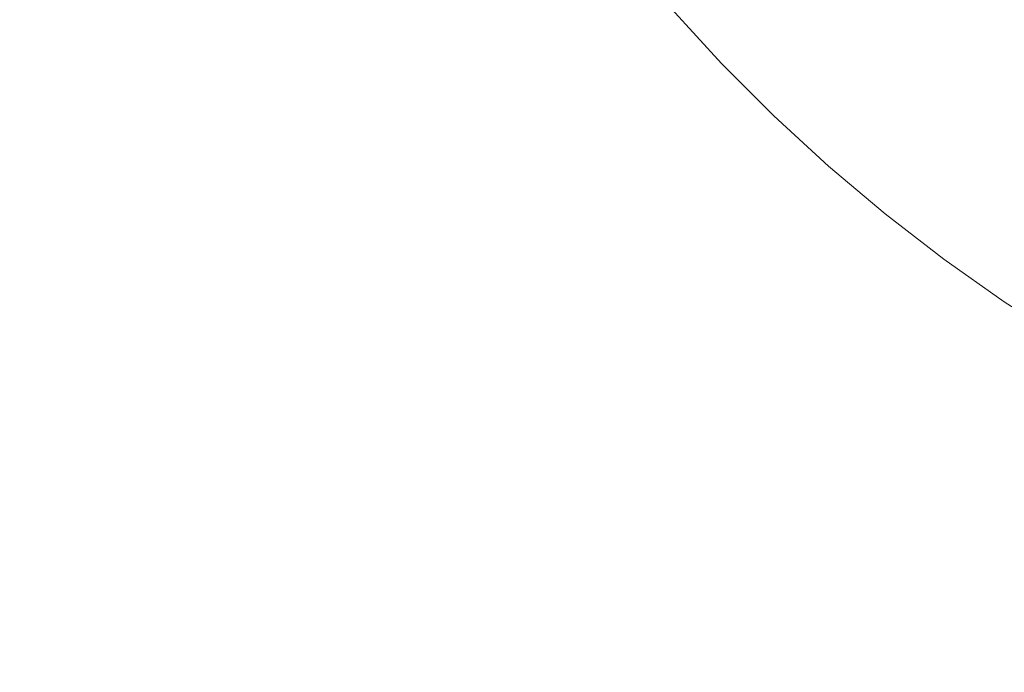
# Model space of a CAD drawing. Header units: centimetres. Extents: x -25.8 to 27.5, y 33.3 to 35.1.
# Tile 134 of 256: x -7.8053 to -7.749, y 33.736 to 33.7734. Entities that reach past the tile are written whole.
import ezdxf

# ---------------------------------------------------------------- set-up
doc = ezdxf.new("R2010")
doc.units = ezdxf.units.CM
doc.header["$LTSCALE"] = 2.54
doc.layers.add('Lucido design-1', color=7, linetype='Continuous')

# ---------------------------------------------------------------- blocks, each defined once
blk = doc.blocks.new('Gruppo-6-1')
at = {"color": 7, "linetype": 'Continuous', "lineweight": 9}
for points in [[(-25.69296, 35.040112, 330.586121), (-25.69296, 33.440112, 330.586121), (27.40704, 33.440112, 330.586121), (27.40704, 35.040112, 330.586121)], [(-25.69296, 35.040112, 306.619358), (-25.69296, 33.440112, 306.619358), (27.40704, 33.440112, 306.619358), (27.40704, 35.040112, 306.619358)]]:
    blk.add_3dface(points, dxfattribs=at)
for points, invisible_edges in [([(-7.79296, 35.040112, 330.186121), (9.50704, 35.040112, 330.186121), (9.40704, 33.740112, 330.186121), (-7.69296, 33.740112, 330.186121)], 10), ([(-7.79296, 33.840112, 330.186121), (-7.79296, 35.040112, 330.186121), (-7.69296, 33.740112, 330.186121)], 10), ([(-7.79296, 35.040112, 306.219358), (9.50704, 35.040112, 306.219358), (9.40704, 33.740112, 306.219358), (-7.69296, 33.740112, 306.219358)], 10), ([(-7.79296, 33.840112, 306.219358), (-7.79296, 35.040112, 306.219358), (-7.69296, 33.740112, 306.219358)], 10), ([(-7.79287, 33.835868, 330.186121), (-7.79296, 33.840112, 330.186121), (-7.69296, 33.740112, 330.186121)], 10), ([(-7.79287, 33.835868, 306.219358), (-7.79296, 33.840112, 306.219358), (-7.69296, 33.740112, 306.219358)], 10), ([(-7.69296, 33.740112, 330.186121), (-7.79215, 33.82741, 330.186121), (-7.7926, 33.831631, 330.186121), (-7.79287, 33.835868, 330.186121)], 9), ([(-7.69296, 33.740112, 306.219358), (-7.79215, 33.82741, 306.219358), (-7.7926, 33.831631, 306.219358), (-7.79287, 33.835868, 306.219358)], 9), ([(-7.790716, 33.819044, 330.186121), (-7.791522, 33.823212, 330.186121), (-7.79215, 33.82741, 330.186121), (-7.69296, 33.740112, 330.186121)], 12), ([(-7.790716, 33.819044, 306.219358), (-7.791522, 33.823212, 306.219358), (-7.79215, 33.82741, 306.219358), (-7.69296, 33.740112, 306.219358)], 12), ([(-7.69296, 33.740112, 330.186121), (-7.788577, 33.81083, 330.186121), (-7.789733, 33.814914, 330.186121), (-7.790716, 33.819044, 330.186121)], 9), ([(-7.69296, 33.740112, 306.219358), (-7.788577, 33.81083, 306.219358), (-7.789733, 33.814914, 306.219358), (-7.790716, 33.819044, 306.219358)], 9), ([(-7.69296, 33.740112, 330.186121), (-7.785749, 33.802826, 330.186121), (-7.787248, 33.806798, 330.186121), (-7.788577, 33.81083, 330.186121)], 9), ([(-7.787248, 33.806798, 306.219358), (-7.788577, 33.81083, 306.219358), (-7.69296, 33.740112, 306.219358)], 10), ([(-7.69296, 33.740112, 306.219358), (-7.784083, 33.798922, 306.219358), (-7.785749, 33.802826, 306.219358), (-7.787248, 33.806798, 306.219358)], 9), ([(-7.782253, 33.795092, 330.186121), (-7.784083, 33.798922, 330.186121), (-7.785749, 33.802826, 330.186121), (-7.69296, 33.740112, 330.186121)], 12), ([(-7.780261, 33.791343, 306.219358), (-7.782253, 33.795092, 306.219358), (-7.784083, 33.798922, 306.219358), (-7.69296, 33.740112, 306.219358)], 12), ([(-7.780261, 33.791343, 330.186121), (-7.782253, 33.795092, 330.186121), (-7.69296, 33.740112, 330.186121)], 10), ([(-7.69296, 33.740112, 330.186121), (-7.775811, 33.784115, 330.186121), (-7.778113, 33.787681, 330.186121), (-7.780261, 33.791343, 330.186121)], 9), ([(-7.775811, 33.784115, 306.219358), (-7.778113, 33.787681, 306.219358), (-7.780261, 33.791343, 306.219358), (-7.69296, 33.740112, 306.219358)], 12), ([(-7.77336, 33.780649, 330.186121), (-7.775811, 33.784115, 330.186121), (-7.69296, 33.740112, 330.186121)], 10), ([(-7.69296, 33.740112, 306.219358), (-7.77336, 33.780649, 306.219358), (-7.775811, 33.784115, 306.219358)], 9), ([(-7.768027, 33.774045, 330.186121), (-7.770764, 33.77729, 330.186121), (-7.77336, 33.780649, 330.186121), (-7.69296, 33.740112, 330.186121)], 12), ([(-7.69296, 33.740112, 306.219358), (-7.770764, 33.77729, 306.219358), (-7.77336, 33.780649, 306.219358)], 9), ([(-7.802578, 33.772618, 330.181905), (-7.805344, 33.777331, 330.181905), (-7.801816, 33.779301, 330.183026), (-7.799137, 33.774736, 330.183026)], 15), ([(-7.802578, 33.772618, 306.215142), (-7.805344, 33.777331, 306.215142), (-7.801816, 33.779301, 306.216262), (-7.799137, 33.774736, 306.216262)], 15), ([(-7.783259, 33.773327, 330.185361), (-7.786012, 33.77722, 330.185361), (-7.782543, 33.779564, 330.185791), (-7.779893, 33.775817, 330.185791)], 15), ([(-7.783259, 33.773327, 306.218597), (-7.786012, 33.77722, 306.218597), (-7.782543, 33.779564, 306.219028), (-7.779893, 33.775817, 306.219028)], 15), ([(-7.79288, 33.772578, 330.183976), (-7.795656, 33.776879, 330.183976), (-7.792141, 33.779044, 330.184755), (-7.78946, 33.774889, 330.184755)], 15), ([(-7.79288, 33.772578, 306.217213), (-7.795656, 33.776879, 306.217213), (-7.792141, 33.779044, 306.217992), (-7.78946, 33.774889, 306.217992)], 15), ([(-7.777086, 33.772185, 330.185791), (-7.779893, 33.775817, 330.185791), (-7.776513, 33.778316, 330.186045), (-7.773815, 33.774826, 330.186045)], 15), ([(-7.777086, 33.772185, 306.219028), (-7.779893, 33.775817, 306.219028), (-7.776513, 33.778316, 306.219281), (-7.773815, 33.774826, 306.219281)], 15), ([(-7.805972, 33.770528, 330.180618), (-7.808823, 33.775387, 330.180618), (-7.805344, 33.777331, 330.181905), (-7.802578, 33.772618, 330.181905)], 15), ([(-7.805972, 33.770528, 306.213855), (-7.808823, 33.775387, 306.213855), (-7.805344, 33.777331, 306.215142), (-7.802578, 33.772618, 306.215142)], 15), ([(-7.786605, 33.770853, 330.184755), (-7.78946, 33.774889, 330.184755), (-7.786012, 33.77722, 330.185361), (-7.783259, 33.773327, 330.185361)], 15), ([(-7.786605, 33.770853, 306.217992), (-7.78946, 33.774889, 306.217992), (-7.786012, 33.77722, 306.218597), (-7.783259, 33.773327, 306.218597)], 15), ([(-7.770972, 33.771453, 330.186045), (-7.773815, 33.774826, 330.186045), (-7.770764, 33.77729, 330.186121), (-7.768027, 33.774045, 330.186121)], 11), ([(-7.770972, 33.771453, 306.219281), (-7.773815, 33.774826, 306.219281), (-7.770764, 33.77729, 306.219358), (-7.768027, 33.774045, 306.219358)], 11), ([(-7.765156, 33.770918, 306.219358), (-7.768027, 33.774045, 306.219358), (-7.770764, 33.77729, 306.219358), (-7.69296, 33.740112, 306.219358)], 12), ([(-7.796267, 33.770289, 330.183026), (-7.799137, 33.774736, 330.183026), (-7.795656, 33.776879, 330.183976), (-7.79288, 33.772578, 330.183976)], 15), ([(-7.796267, 33.770289, 306.216262), (-7.799137, 33.774736, 306.216262), (-7.795656, 33.776879, 306.217213), (-7.79288, 33.772578, 306.217213)], 15), ([(-7.780344, 33.769555, 330.185361), (-7.783259, 33.773327, 330.185361), (-7.779893, 33.775817, 330.185791), (-7.777086, 33.772185, 330.185791)], 15), ([(-7.780344, 33.769555, 306.218597), (-7.783259, 33.773327, 306.218597), (-7.779893, 33.775817, 306.219028), (-7.777086, 33.772185, 306.219028)], 15), ([(-7.799614, 33.768026, 330.181905), (-7.802578, 33.772618, 330.181905), (-7.799137, 33.774736, 330.183026), (-7.796267, 33.770289, 330.183026)], 15), ([(-7.799614, 33.768026, 306.215142), (-7.802578, 33.772618, 306.215142), (-7.799137, 33.774736, 306.216262), (-7.796267, 33.770289, 306.216262)], 15), ([(-7.789924, 33.768398, 330.183976), (-7.79288, 33.772578, 330.183976), (-7.78946, 33.774889, 330.184755), (-7.786605, 33.770853, 330.184755)], 15), ([(-7.789924, 33.768398, 306.217213), (-7.79288, 33.772578, 306.217213), (-7.78946, 33.774889, 306.217992), (-7.786605, 33.770853, 306.217992)], 15), ([(-7.774127, 33.768676, 330.185791), (-7.777086, 33.772185, 330.185791), (-7.773815, 33.774826, 330.186045), (-7.770972, 33.771453, 330.186045)], 15), ([(-7.774127, 33.768676, 306.219028), (-7.777086, 33.772185, 306.219028), (-7.773815, 33.774826, 306.219281), (-7.770972, 33.771453, 306.219281)], 15), ([(-7.767987, 33.768204, 330.186045), (-7.770972, 33.771453, 330.186045), (-7.768027, 33.774045, 330.186121), (-7.765156, 33.770918, 330.186121)], 11), ([(-7.767987, 33.768204, 306.219281), (-7.770972, 33.771453, 306.219281), (-7.768027, 33.774045, 306.219358), (-7.765156, 33.770918, 306.219358)], 11), ([(-7.69296, 33.740112, 330.186121), (-7.765156, 33.770918, 330.186121), (-7.768027, 33.774045, 330.186121)], 9), ([(-7.783581, 33.766941, 330.184755), (-7.786605, 33.770853, 330.184755), (-7.783259, 33.773327, 330.185361), (-7.780344, 33.769555, 330.185361)], 15), ([(-7.783581, 33.766941, 306.217992), (-7.786605, 33.770853, 306.217992), (-7.783259, 33.773327, 306.218597), (-7.780344, 33.769555, 306.218597)], 15), ([(-7.802917, 33.765794, 330.180618), (-7.805972, 33.770528, 330.180618), (-7.802578, 33.772618, 330.181905), (-7.799614, 33.768026, 330.181905)], 15), ([(-7.802917, 33.765794, 306.213855), (-7.805972, 33.770528, 306.213855), (-7.802578, 33.772618, 306.215142), (-7.799614, 33.768026, 306.215142)], 15), ([(-7.793211, 33.765967, 330.183026), (-7.796267, 33.770289, 330.183026), (-7.79288, 33.772578, 330.183976), (-7.789924, 33.768398, 330.183976)], 15), ([(-7.793211, 33.765967, 306.216262), (-7.796267, 33.770289, 306.216262), (-7.79288, 33.772578, 306.217213), (-7.789924, 33.768398, 306.217213)], 15), ([(-7.77727, 33.76591, 330.185361), (-7.780344, 33.769555, 330.185361), (-7.777086, 33.772185, 330.185791), (-7.774127, 33.768676, 330.185791)], 15), ([(-7.77727, 33.76591, 306.218597), (-7.780344, 33.769555, 306.218597), (-7.777086, 33.772185, 306.219028), (-7.774127, 33.768676, 306.219028)], 15), ([(-7.771022, 33.765296, 330.185791), (-7.774127, 33.768676, 330.185791), (-7.770972, 33.771453, 330.186045), (-7.767987, 33.768204, 330.186045)], 15), ([(-7.771022, 33.765296, 306.219028), (-7.774127, 33.768676, 306.219028), (-7.770972, 33.771453, 306.219281), (-7.767987, 33.768204, 306.219281)], 15), ([(-7.786793, 33.764347, 330.183976), (-7.789924, 33.768398, 330.183976), (-7.786605, 33.770853, 330.184755), (-7.783581, 33.766941, 330.184755)], 15), ([(-7.786793, 33.764347, 306.217213), (-7.789924, 33.768398, 306.217213), (-7.786605, 33.770853, 306.217992), (-7.783581, 33.766941, 306.217992)], 15), ([(-7.764868, 33.765085, 330.186045), (-7.767987, 33.768204, 330.186045), (-7.765156, 33.770918, 330.186121), (-7.762154, 33.767916, 330.186121)], 11), ([(-7.764868, 33.765085, 306.219281), (-7.767987, 33.768204, 306.219281), (-7.765156, 33.770918, 306.219358), (-7.762154, 33.767916, 306.219358)], 11), ([(-7.759027, 33.765045, 330.186121), (-7.762154, 33.767916, 330.186121), (-7.765156, 33.770918, 330.186121), (-7.69296, 33.740112, 330.186121)], 12), ([(-7.69296, 33.740112, 306.219358), (-7.762154, 33.767916, 306.219358), (-7.765156, 33.770918, 306.219358)], 9), ([(-7.806169, 33.763596, 330.179167), (-7.809314, 33.76847, 330.179167), (-7.805972, 33.770528, 330.180618), (-7.802917, 33.765794, 330.180618)], 15), ([(-7.806169, 33.763596, 306.212403), (-7.809314, 33.76847, 306.212403), (-7.805972, 33.770528, 306.213855), (-7.802917, 33.765794, 306.213855)], 15), ([(-7.796459, 33.763565, 330.181905), (-7.799614, 33.768026, 330.181905), (-7.796267, 33.770289, 330.183026), (-7.793211, 33.765967, 330.183026)], 15), ([(-7.796459, 33.763565, 306.215142), (-7.799614, 33.768026, 306.215142), (-7.796267, 33.770289, 306.216262), (-7.793211, 33.765967, 306.216262)], 15), ([(-7.780394, 33.76316, 330.184755), (-7.783581, 33.766941, 330.184755), (-7.780344, 33.769555, 330.185361), (-7.77727, 33.76591, 330.185361)], 15), ([(-7.780394, 33.76316, 306.217992), (-7.783581, 33.766941, 306.217992), (-7.780344, 33.769555, 306.218597), (-7.77727, 33.76591, 306.218597)], 15), ([(-7.774045, 33.762398, 330.185361), (-7.77727, 33.76591, 330.185361), (-7.774127, 33.768676, 330.185791), (-7.771022, 33.765296, 330.185791)], 15), ([(-7.774045, 33.762398, 306.218597), (-7.77727, 33.76591, 306.218597), (-7.774127, 33.768676, 306.219028), (-7.771022, 33.765296, 306.219028)], 15), ([(-7.799664, 33.761194, 330.180618), (-7.802917, 33.765794, 330.180618), (-7.799614, 33.768026, 330.181905), (-7.796459, 33.763565, 330.181905)], 15), ([(-7.799664, 33.761194, 306.213855), (-7.802917, 33.765794, 306.213855), (-7.799614, 33.768026, 306.215142), (-7.796459, 33.763565, 306.215142)], 15), ([(-7.789973, 33.761779, 330.183026), (-7.793211, 33.765967, 330.183026), (-7.789924, 33.768398, 330.183976), (-7.786793, 33.764347, 330.183976)], 15), ([(-7.789973, 33.761779, 306.216262), (-7.793211, 33.765967, 306.216262), (-7.789924, 33.768398, 306.217213), (-7.786793, 33.764347, 306.217213)], 15), ([(-7.767776, 33.76205, 330.185791), (-7.771022, 33.765296, 330.185791), (-7.767987, 33.768204, 330.186045), (-7.764868, 33.765085, 330.186045)], 15), ([(-7.767776, 33.76205, 306.219028), (-7.771022, 33.765296, 306.219028), (-7.767987, 33.768204, 306.219281), (-7.764868, 33.765085, 306.219281)], 15), ([(-7.761619, 33.7621, 330.186045), (-7.764868, 33.765085, 330.186045), (-7.762154, 33.767916, 330.186121), (-7.759027, 33.765045, 330.186121)], 11), ([(-7.761619, 33.7621, 306.219281), (-7.764868, 33.765085, 306.219281), (-7.762154, 33.767916, 306.219358), (-7.759027, 33.765045, 306.219358)], 11), ([(-7.69296, 33.740112, 306.219358), (-7.759027, 33.765045, 306.219358), (-7.762154, 33.767916, 306.219358)], 9), ([(-7.783493, 33.760433, 330.183976), (-7.786793, 33.764347, 330.183976), (-7.783581, 33.766941, 330.184755), (-7.780394, 33.76316, 330.184755)], 15), ([(-7.783493, 33.760433, 306.217213), (-7.786793, 33.764347, 306.217213), (-7.783581, 33.766941, 306.217992), (-7.780394, 33.76316, 306.217992)], 15), ([(-7.80282, 33.75886, 330.179167), (-7.806169, 33.763596, 330.179167), (-7.802917, 33.765794, 330.180618), (-7.799664, 33.761194, 330.180618)], 15), ([(-7.80282, 33.75886, 306.212403), (-7.806169, 33.763596, 306.212403), (-7.802917, 33.765794, 306.213855), (-7.799664, 33.761194, 306.213855)], 15), ([(-7.793117, 33.759241, 330.181905), (-7.796459, 33.763565, 330.181905), (-7.793211, 33.765967, 330.183026), (-7.789973, 33.761779, 330.183026)], 15), ([(-7.793117, 33.759241, 306.215142), (-7.796459, 33.763565, 306.215142), (-7.793211, 33.765967, 306.216262), (-7.789973, 33.761779, 306.216262)], 15), ([(-7.777049, 33.759519, 330.184755), (-7.780394, 33.76316, 330.184755), (-7.77727, 33.76591, 330.185361), (-7.774045, 33.762398, 330.185361)], 15), ([(-7.777049, 33.759519, 306.217992), (-7.780394, 33.76316, 306.217992), (-7.77727, 33.76591, 306.218597), (-7.774045, 33.762398, 306.218597)], 15), ([(-7.770674, 33.759027, 330.185361), (-7.774045, 33.762398, 330.185361), (-7.771022, 33.765296, 330.185791), (-7.767776, 33.76205, 330.185791)], 15), ([(-7.770674, 33.759027, 306.218597), (-7.774045, 33.762398, 306.218597), (-7.771022, 33.765296, 306.219028), (-7.767776, 33.76205, 306.219028)], 15), ([(-7.764396, 33.758945, 330.185791), (-7.767776, 33.76205, 330.185791), (-7.764868, 33.765085, 330.186045), (-7.761619, 33.7621, 330.186045)], 15), ([(-7.764396, 33.758945, 306.219028), (-7.767776, 33.76205, 306.219028), (-7.764868, 33.765085, 306.219281), (-7.761619, 33.7621, 306.219281)], 15), ([(-7.758246, 33.759257, 330.186045), (-7.761619, 33.7621, 330.186045), (-7.759027, 33.765045, 330.186121), (-7.755782, 33.762308, 330.186121)], 11), ([(-7.758246, 33.759257, 306.219281), (-7.761619, 33.7621, 306.219281), (-7.759027, 33.765045, 306.219358), (-7.755782, 33.762308, 306.219358)], 11), ([(-7.69296, 33.740112, 330.186121), (-7.755782, 33.762308, 330.186121), (-7.759027, 33.765045, 330.186121)], 9), ([(-7.752423, 33.759712, 306.219358), (-7.755782, 33.762308, 306.219358), (-7.759027, 33.765045, 306.219358), (-7.69296, 33.740112, 306.219358)], 12), ([(-7.786561, 33.757732, 330.183026), (-7.789973, 33.761779, 330.183026), (-7.786793, 33.764347, 330.183976), (-7.783493, 33.760433, 330.183976)], 15), ([(-7.786561, 33.757732, 306.216262), (-7.789973, 33.761779, 306.216262), (-7.786793, 33.764347, 306.217213), (-7.783493, 33.760433, 306.217213)], 15), ([(-7.805921, 33.756567, 330.177554), (-7.809365, 33.761436, 330.177554), (-7.806169, 33.763596, 330.179167), (-7.80282, 33.75886, 330.179167)], 15), ([(-7.805921, 33.756567, 306.210791), (-7.809365, 33.761436, 306.210791), (-7.806169, 33.763596, 306.212403), (-7.80282, 33.75886, 306.212403)], 15), ([(-7.796218, 33.756737, 330.180618), (-7.799664, 33.761194, 330.180618), (-7.796459, 33.763565, 330.181905), (-7.793117, 33.759241, 330.181905)], 15), ([(-7.796218, 33.756737, 306.213855), (-7.799664, 33.761194, 306.213855), (-7.796459, 33.763565, 306.215142), (-7.793117, 33.759241, 306.215142)], 15), ([(-7.78003, 33.756663, 330.183976), (-7.783493, 33.760433, 330.183976), (-7.780394, 33.76316, 330.184755), (-7.777049, 33.759519, 330.184755)], 15), ([(-7.78003, 33.756663, 306.217213), (-7.783493, 33.760433, 306.217213), (-7.780394, 33.76316, 306.217992), (-7.777049, 33.759519, 306.217992)], 15), ([(-7.773553, 33.756023, 330.184755), (-7.777049, 33.759519, 330.184755), (-7.774045, 33.762398, 330.185361), (-7.770674, 33.759027, 330.185361)], 15), ([(-7.773553, 33.756023, 306.217992), (-7.777049, 33.759519, 306.217992), (-7.774045, 33.762398, 306.218597), (-7.770674, 33.759027, 306.218597)], 15), ([(-7.754756, 33.756559, 330.186045), (-7.758246, 33.759257, 330.186045), (-7.755782, 33.762308, 330.186121), (-7.752423, 33.759712, 330.186121)], 11), ([(-7.754756, 33.756559, 306.219281), (-7.758246, 33.759257, 306.219281), (-7.755782, 33.762308, 306.219358), (-7.752423, 33.759712, 306.219358)], 11), ([(-7.748957, 33.757261, 330.186121), (-7.752423, 33.759712, 330.186121), (-7.755782, 33.762308, 330.186121), (-7.69296, 33.740112, 330.186121)], 12), ([(-7.789594, 33.755063, 330.181905), (-7.793117, 33.759241, 330.181905), (-7.789973, 33.761779, 330.183026), (-7.786561, 33.757732, 330.183026)], 15), ([(-7.789594, 33.755063, 306.215142), (-7.793117, 33.759241, 306.215142), (-7.789973, 33.761779, 306.216262), (-7.786561, 33.757732, 306.216262)], 15), ([(-7.767162, 33.755802, 330.185361), (-7.770674, 33.759027, 330.185361), (-7.767776, 33.76205, 330.185791), (-7.764396, 33.758945, 330.185791)], 15), ([(-7.767162, 33.755802, 306.218597), (-7.770674, 33.759027, 306.218597), (-7.767776, 33.76205, 306.219028), (-7.764396, 33.758945, 306.219028)], 15), ([(-7.760887, 33.755986, 330.185791), (-7.764396, 33.758945, 330.185791), (-7.761619, 33.7621, 330.186045), (-7.758246, 33.759257, 330.186045)], 15), ([(-7.760887, 33.755986, 306.219028), (-7.764396, 33.758945, 306.219028), (-7.761619, 33.7621, 306.219281), (-7.758246, 33.759257, 306.219281)], 15), ([(-7.799272, 33.754271, 330.179167), (-7.80282, 33.75886, 330.179167), (-7.799664, 33.761194, 330.180618), (-7.796218, 33.756737, 330.180618)], 15), ([(-7.799272, 33.754271, 306.212403), (-7.80282, 33.75886, 306.212403), (-7.799664, 33.761194, 306.213855), (-7.796218, 33.756737, 306.213855)], 15), ([(-7.782981, 33.753834, 330.183026), (-7.786561, 33.757732, 330.183026), (-7.783493, 33.760433, 330.183976), (-7.78003, 33.756663, 330.183976)], 15), ([(-7.782981, 33.753834, 306.216262), (-7.786561, 33.757732, 306.216262), (-7.783493, 33.760433, 306.217213), (-7.78003, 33.756663, 306.217213)], 15), ([(-7.776409, 33.753042, 330.183976), (-7.78003, 33.756663, 330.183976), (-7.777049, 33.759519, 330.184755), (-7.773553, 33.756023, 330.184755)], 15), ([(-7.776409, 33.753042, 306.217213), (-7.78003, 33.756663, 306.217213), (-7.777049, 33.759519, 306.217992), (-7.773553, 33.756023, 306.217992)], 15), ([(-7.751154, 33.754011, 330.186045), (-7.754756, 33.756559, 330.186045), (-7.752423, 33.759712, 330.186121), (-7.748957, 33.757261, 330.186121)], 11), ([(-7.751154, 33.754011, 306.219281), (-7.754756, 33.756559, 306.219281), (-7.752423, 33.759712, 306.219358), (-7.748957, 33.757261, 306.219358)], 11), ([(-7.69296, 33.740112, 306.219358), (-7.745391, 33.754959, 306.219358), (-7.748957, 33.757261, 306.219358), (-7.752423, 33.759712, 306.219358)], 9), ([(-7.802273, 33.751848, 330.177554), (-7.805921, 33.756567, 330.177554), (-7.80282, 33.75886, 330.179167), (-7.799272, 33.754271, 330.179167)], 15), ([(-7.802273, 33.751848, 306.210791), (-7.805921, 33.756567, 306.210791), (-7.80282, 33.75886, 306.212403), (-7.799272, 33.754271, 306.212403)], 15), ([(-7.792587, 33.752429, 330.180618), (-7.796218, 33.756737, 330.180618), (-7.793117, 33.759241, 330.181905), (-7.789594, 33.755063, 330.181905)], 15), ([(-7.792587, 33.752429, 306.213855), (-7.796218, 33.756737, 306.213855), (-7.793117, 33.759241, 306.215142), (-7.789594, 33.755063, 306.215142)], 15), ([(-7.769912, 33.752678, 330.184755), (-7.773553, 33.756023, 330.184755), (-7.770674, 33.759027, 330.185361), (-7.767162, 33.755802, 330.185361)], 15), ([(-7.769912, 33.752678, 306.217992), (-7.773553, 33.756023, 306.217992), (-7.770674, 33.759027, 306.218597), (-7.767162, 33.755802, 306.218597)], 15), ([(-7.763517, 33.752728, 330.185361), (-7.767162, 33.755802, 330.185361), (-7.764396, 33.758945, 330.185791), (-7.760887, 33.755986, 330.185791)], 15), ([(-7.763517, 33.752728, 306.218597), (-7.767162, 33.755802, 306.218597), (-7.764396, 33.758945, 306.219028), (-7.760887, 33.755986, 306.219028)], 15), ([(-7.757255, 33.753179, 330.185791), (-7.760887, 33.755986, 330.185791), (-7.758246, 33.759257, 330.186045), (-7.754756, 33.756559, 330.186045)], 15), ([(-7.757255, 33.753179, 306.219028), (-7.760887, 33.755986, 306.219028), (-7.758246, 33.759257, 306.219281), (-7.754756, 33.756559, 306.219281)], 15), ([(-7.785898, 33.751038, 330.181905), (-7.789594, 33.755063, 330.181905), (-7.786561, 33.757732, 330.183026), (-7.782981, 33.753834, 330.183026)], 15), ([(-7.785898, 33.751038, 306.215142), (-7.789594, 33.755063, 306.215142), (-7.786561, 33.757732, 306.216262), (-7.782981, 33.753834, 306.216262)], 15), ([(-7.747447, 33.751619, 330.186045), (-7.751154, 33.754011, 330.186045), (-7.748957, 33.757261, 330.186121), (-7.745391, 33.754959, 330.186121)], 11), ([(-7.747447, 33.751619, 306.219281), (-7.751154, 33.754011, 306.219281), (-7.748957, 33.757261, 306.219358), (-7.745391, 33.754959, 306.219358)], 11), ([(-7.795533, 33.749836, 330.179167), (-7.799272, 33.754271, 330.179167), (-7.796218, 33.756737, 330.180618), (-7.792587, 33.752429, 330.180618)], 15), ([(-7.795533, 33.749836, 306.212403), (-7.799272, 33.754271, 306.212403), (-7.796218, 33.756737, 306.213855), (-7.792587, 33.752429, 306.213855)], 15), ([(-7.779238, 33.750091, 330.183026), (-7.782981, 33.753834, 330.183026), (-7.78003, 33.756663, 330.183976), (-7.776409, 33.753042, 330.183976)], 15), ([(-7.779238, 33.750091, 306.216262), (-7.782981, 33.753834, 306.216262), (-7.78003, 33.756663, 306.217213), (-7.776409, 33.753042, 306.217213)], 15), ([(-7.805217, 33.749471, 330.175782), (-7.808962, 33.754317, 330.175782), (-7.805921, 33.756567, 330.177554), (-7.802273, 33.751848, 330.177554)], 15), ([(-7.805217, 33.749471, 306.209019), (-7.808962, 33.754317, 306.209019), (-7.805921, 33.756567, 306.210791), (-7.802273, 33.751848, 306.210791)], 15), ([(-7.753508, 33.750529, 330.185791), (-7.757255, 33.753179, 330.185791), (-7.754756, 33.756559, 330.186045), (-7.751154, 33.754011, 330.186045)], 15), ([(-7.753508, 33.750529, 306.219028), (-7.757255, 33.753179, 306.219028), (-7.754756, 33.756559, 306.219281), (-7.751154, 33.754011, 306.219281)], 15), ([(-7.772639, 33.749579, 330.183976), (-7.776409, 33.753042, 330.183976), (-7.773553, 33.756023, 330.184755), (-7.769912, 33.752678, 330.184755)], 15), ([(-7.772639, 33.749579, 306.217213), (-7.776409, 33.753042, 306.217213), (-7.773553, 33.756023, 306.217992), (-7.769912, 33.752678, 306.217992)], 15), ([(-7.766131, 33.749491, 330.184755), (-7.769912, 33.752678, 330.184755), (-7.767162, 33.755802, 330.185361), (-7.763517, 33.752728, 330.185361)], 15), ([(-7.766131, 33.749491, 306.217992), (-7.769912, 33.752678, 306.217992), (-7.767162, 33.755802, 306.218597), (-7.763517, 33.752728, 306.218597)], 15), ([(-7.759745, 33.749813, 330.185361), (-7.763517, 33.752728, 330.185361), (-7.760887, 33.755986, 330.185791), (-7.757255, 33.753179, 330.185791)], 15), ([(-7.759745, 33.749813, 306.218597), (-7.763517, 33.752728, 306.218597), (-7.760887, 33.755986, 306.219028), (-7.757255, 33.753179, 306.219028)], 15), ([(-7.788776, 33.74828, 330.180618), (-7.792587, 33.752429, 330.180618), (-7.789594, 33.755063, 330.181905), (-7.785898, 33.751038, 330.181905)], 15), ([(-7.788776, 33.74828, 306.213855), (-7.792587, 33.752429, 306.213855), (-7.789594, 33.755063, 306.215142), (-7.785898, 33.751038, 306.215142)], 15), ([(-7.808097, 33.747145, 330.173857), (-7.811939, 33.752115, 330.173857), (-7.808962, 33.754317, 330.175782), (-7.805217, 33.749471, 330.175782)], 15), ([(-7.808097, 33.747145, 306.207094), (-7.811939, 33.752115, 306.207094), (-7.808962, 33.754317, 306.209019), (-7.805217, 33.749471, 306.209019)], 15), ([(-7.798429, 33.747288, 330.177554), (-7.802273, 33.751848, 330.177554), (-7.799272, 33.754271, 330.179167), (-7.795533, 33.749836, 330.179167)], 15), ([(-7.798429, 33.747288, 306.210791), (-7.802273, 33.751848, 306.210791), (-7.799272, 33.754271, 306.212403), (-7.795533, 33.749836, 306.212403)], 15), ([(-7.782034, 33.747174, 330.181905), (-7.785898, 33.751038, 330.181905), (-7.782981, 33.753834, 330.183026), (-7.779238, 33.750091, 330.183026)], 15), ([(-7.782034, 33.747174, 306.215142), (-7.785898, 33.751038, 306.215142), (-7.782981, 33.753834, 306.216262), (-7.779238, 33.750091, 306.216262)], 15), ([(-7.749651, 33.74804, 330.185791), (-7.753508, 33.750529, 330.185791), (-7.751154, 33.754011, 330.186045), (-7.747447, 33.751619, 330.186045)], 15), ([(-7.749651, 33.74804, 306.219028), (-7.753508, 33.750529, 306.219028), (-7.751154, 33.754011, 306.219281), (-7.747447, 33.751619, 306.219281)], 15), ([(-7.77534, 33.746511, 330.183026), (-7.779238, 33.750091, 330.183026), (-7.776409, 33.753042, 330.183976), (-7.772639, 33.749579, 330.183976)], 15), ([(-7.77534, 33.746511, 306.216262), (-7.779238, 33.750091, 306.216262), (-7.776409, 33.753042, 306.217213), (-7.772639, 33.749579, 306.217213)], 15), ([(-7.768725, 33.746279, 330.183976), (-7.772639, 33.749579, 330.183976), (-7.769912, 33.752678, 330.184755), (-7.766131, 33.749491, 330.184755)], 15), ([(-7.768725, 33.746279, 306.217213), (-7.772639, 33.749579, 306.217213), (-7.769912, 33.752678, 306.217992), (-7.766131, 33.749491, 306.217992)], 15), ([(-7.762219, 33.746467, 330.184755), (-7.766131, 33.749491, 330.184755), (-7.763517, 33.752728, 330.185361), (-7.759745, 33.749813, 330.185361)], 15), ([(-7.762219, 33.746467, 306.217992), (-7.766131, 33.749491, 306.217992), (-7.763517, 33.752728, 306.218597), (-7.759745, 33.749813, 306.218597)], 15), ([(-7.755852, 33.74706, 330.185361), (-7.759745, 33.749813, 330.185361), (-7.757255, 33.753179, 330.185791), (-7.753508, 33.750529, 330.185791)], 15), ([(-7.755852, 33.74706, 306.218597), (-7.759745, 33.749813, 306.218597), (-7.757255, 33.753179, 306.219028), (-7.753508, 33.750529, 306.219028)], 15), ([(-7.791609, 33.745564, 330.179167), (-7.795533, 33.749836, 330.179167), (-7.792587, 33.752429, 330.180618), (-7.788776, 33.74828, 330.180618)], 15), ([(-7.791609, 33.745564, 306.212403), (-7.795533, 33.749836, 306.212403), (-7.792587, 33.752429, 306.213855), (-7.788776, 33.74828, 306.213855)], 15), ([(-7.801269, 33.744788, 330.175782), (-7.805217, 33.749471, 330.175782), (-7.802273, 33.751848, 330.177554), (-7.798429, 33.747288, 330.177554)], 15), ([(-7.801269, 33.744788, 306.209019), (-7.805217, 33.749471, 306.209019), (-7.802273, 33.751848, 306.210791), (-7.798429, 33.747288, 306.210791)], 15), ([(-7.745692, 33.745717, 330.185791), (-7.749651, 33.74804, 330.185791), (-7.747447, 33.751619, 330.186045), (-7.743642, 33.749386, 330.186045)], 15), ([(-7.745692, 33.745717, 306.219028), (-7.749651, 33.74804, 306.219028), (-7.747447, 33.751619, 306.219281), (-7.743642, 33.749386, 306.219281)], 15), ([(-7.784792, 33.744296, 330.180618), (-7.788776, 33.74828, 330.180618), (-7.785898, 33.751038, 330.181905), (-7.782034, 33.747174, 330.181905)], 15), ([(-7.784792, 33.744296, 306.213855), (-7.788776, 33.74828, 306.213855), (-7.785898, 33.751038, 306.215142), (-7.782034, 33.747174, 306.215142)], 15), ([(-7.751847, 33.744474, 330.185361), (-7.755852, 33.74706, 330.185361), (-7.753508, 33.750529, 330.185791), (-7.749651, 33.74804, 330.185791)], 15), ([(-7.751847, 33.744474, 306.218597), (-7.755852, 33.74706, 306.218597), (-7.753508, 33.750529, 306.219028), (-7.749651, 33.74804, 306.219028)], 15), ([(-7.794394, 33.742895, 330.177554), (-7.798429, 33.747288, 330.177554), (-7.795533, 33.749836, 330.179167), (-7.791609, 33.745564, 330.179167)], 15), ([(-7.794394, 33.742895, 306.210791), (-7.798429, 33.747288, 306.210791), (-7.795533, 33.749836, 306.212403), (-7.791609, 33.745564, 306.212403)], 15), ([(-7.778009, 33.743478, 330.181905), (-7.782034, 33.747174, 330.181905), (-7.779238, 33.750091, 330.183026), (-7.77534, 33.746511, 330.183026)], 15), ([(-7.778009, 33.743478, 306.215142), (-7.782034, 33.747174, 306.215142), (-7.779238, 33.750091, 306.216262), (-7.77534, 33.746511, 306.216262)], 15), ([(-7.804048, 33.742342, 330.173857), (-7.808097, 33.747145, 330.173857), (-7.805217, 33.749471, 330.175782), (-7.801269, 33.744788, 330.175782)], 15), ([(-7.804048, 33.742342, 306.207094), (-7.808097, 33.747145, 306.207094), (-7.805217, 33.749471, 306.209019), (-7.801269, 33.744788, 306.209019)], 15), ([(-7.771293, 33.743099, 330.183026), (-7.77534, 33.746511, 330.183026), (-7.772639, 33.749579, 330.183976), (-7.768725, 33.746279, 330.183976)], 15), ([(-7.771293, 33.743099, 306.216262), (-7.77534, 33.746511, 306.216262), (-7.772639, 33.749579, 306.217213), (-7.768725, 33.746279, 306.217213)], 15), ([(-7.764674, 33.743148, 330.183976), (-7.768725, 33.746279, 330.183976), (-7.766131, 33.749491, 330.184755), (-7.762219, 33.746467, 330.184755)], 15), ([(-7.764674, 33.743148, 306.217213), (-7.768725, 33.746279, 306.217213), (-7.766131, 33.749491, 306.217992), (-7.762219, 33.746467, 306.217992)], 15), ([(-7.758183, 33.743612, 330.184755), (-7.762219, 33.746467, 330.184755), (-7.759745, 33.749813, 330.185361), (-7.755852, 33.74706, 330.185361)], 15), ([(-7.758183, 33.743612, 306.217992), (-7.762219, 33.746467, 306.217992), (-7.759745, 33.749813, 306.218597), (-7.755852, 33.74706, 306.218597)], 15), ([(-7.787508, 33.741463, 330.179167), (-7.791609, 33.745564, 330.179167), (-7.788776, 33.74828, 330.180618), (-7.784792, 33.744296, 330.180618)], 15), ([(-7.787508, 33.741463, 306.212403), (-7.791609, 33.745564, 306.212403), (-7.788776, 33.74828, 306.213855), (-7.784792, 33.744296, 306.213855)], 15), ([(-7.747734, 33.742061, 330.185361), (-7.751847, 33.744474, 330.185361), (-7.749651, 33.74804, 330.185791), (-7.745692, 33.745717, 330.185791)], 15), ([(-7.747734, 33.742061, 306.218597), (-7.751847, 33.744474, 306.218597), (-7.749651, 33.74804, 306.219028), (-7.745692, 33.745717, 306.219028)], 15), ([(-7.806762, 33.739954, 330.17178), (-7.81091, 33.744874, 330.17178), (-7.808097, 33.747145, 330.173857), (-7.804048, 33.742342, 330.173857)], 15), ([(-7.806762, 33.739954, 306.205017), (-7.81091, 33.744874, 306.205017), (-7.808097, 33.747145, 306.207094), (-7.804048, 33.742342, 306.207094)], 15), ([(-7.797125, 33.740278, 330.175782), (-7.801269, 33.744788, 330.175782), (-7.798429, 33.747288, 330.177554), (-7.794394, 33.742895, 330.177554)], 15), ([(-7.797125, 33.740278, 306.209019), (-7.801269, 33.744788, 306.209019), (-7.798429, 33.747288, 306.210791), (-7.794394, 33.742895, 306.210791)], 15), ([(-7.780643, 33.740485, 330.180618), (-7.784792, 33.744296, 330.180618), (-7.782034, 33.747174, 330.181905), (-7.778009, 33.743478, 330.181905)], 15), ([(-7.780643, 33.740485, 306.213855), (-7.784792, 33.744296, 306.213855), (-7.782034, 33.747174, 306.215142), (-7.778009, 33.743478, 306.215142)], 15), ([(-7.754028, 33.740931, 330.184755), (-7.758183, 33.743612, 330.184755), (-7.755852, 33.74706, 330.185361), (-7.751847, 33.744474, 330.185361)], 15), ([(-7.754028, 33.740931, 306.217992), (-7.758183, 33.743612, 306.217992), (-7.755852, 33.74706, 306.218597), (-7.751847, 33.744474, 306.218597)], 15), ([(-7.773831, 33.739955, 330.181905), (-7.778009, 33.743478, 330.181905), (-7.77534, 33.746511, 330.183026), (-7.771293, 33.743099, 330.183026)], 15), ([(-7.773831, 33.739955, 306.215142), (-7.778009, 33.743478, 306.215142), (-7.77534, 33.746511, 306.216262), (-7.771293, 33.743099, 306.216262)], 15), ([(-7.760494, 33.740192, 330.183976), (-7.764674, 33.743148, 330.183976), (-7.762219, 33.746467, 330.184755), (-7.758183, 33.743612, 330.184755)], 15), ([(-7.760494, 33.740192, 306.217213), (-7.764674, 33.743148, 306.217213), (-7.762219, 33.746467, 306.217992), (-7.758183, 33.743612, 306.217992)], 15), ([(-7.767105, 33.739861, 330.183026), (-7.771293, 33.743099, 330.183026), (-7.768725, 33.746279, 330.183976), (-7.764674, 33.743148, 330.183976)], 15), ([(-7.767105, 33.739861, 306.216262), (-7.771293, 33.743099, 306.216262), (-7.768725, 33.746279, 306.217213), (-7.764674, 33.743148, 306.217213)], 15), ([(-7.790177, 33.738678, 330.177554), (-7.794394, 33.742895, 330.177554), (-7.791609, 33.745564, 330.179167), (-7.787508, 33.741463, 330.179167)], 15), ([(-7.790177, 33.738678, 306.210791), (-7.794394, 33.742895, 306.210791), (-7.791609, 33.745564, 306.212403), (-7.787508, 33.741463, 306.212403)], 15), ([(-7.799798, 33.737716, 330.173857), (-7.804048, 33.742342, 330.173857), (-7.801269, 33.744788, 330.175782), (-7.797125, 33.740278, 330.175782)], 15), ([(-7.799798, 33.737716, 306.207094), (-7.804048, 33.742342, 306.207094), (-7.801269, 33.744788, 306.209019), (-7.797125, 33.740278, 306.209019)], 15), ([(-7.783236, 33.737539, 330.179167), (-7.787508, 33.741463, 330.179167), (-7.784792, 33.744296, 330.180618), (-7.780643, 33.740485, 330.180618)], 15), ([(-7.783236, 33.737539, 306.212403), (-7.787508, 33.741463, 306.212403), (-7.784792, 33.744296, 306.213855), (-7.780643, 33.740485, 306.213855)], 15), ([(-7.749764, 33.738428, 330.184755), (-7.754028, 33.740931, 330.184755), (-7.751847, 33.744474, 330.185361), (-7.747734, 33.742061, 330.185361)], 15), ([(-7.749764, 33.738428, 306.217992), (-7.754028, 33.740931, 306.217992), (-7.751847, 33.744474, 306.218597), (-7.747734, 33.742061, 306.218597)], 15), ([(-7.776335, 33.736854, 330.180618), (-7.780643, 33.740485, 330.180618), (-7.778009, 33.743478, 330.181905), (-7.773831, 33.739955, 330.181905)], 15), ([(-7.776335, 33.736854, 306.213855), (-7.780643, 33.740485, 306.213855), (-7.778009, 33.743478, 306.215142), (-7.773831, 33.739955, 306.215142)], 15), ([(-7.769507, 33.736613, 330.181905), (-7.773831, 33.739955, 330.181905), (-7.771293, 33.743099, 330.183026), (-7.767105, 33.739861, 330.183026)], 15), ([(-7.769507, 33.736613, 306.215142), (-7.773831, 33.739955, 306.215142), (-7.771293, 33.743099, 306.216262), (-7.767105, 33.739861, 306.216262)], 15), ([(-7.762783, 33.736805, 330.183026), (-7.767105, 33.739861, 330.183026), (-7.764674, 33.743148, 330.183976), (-7.760494, 33.740192, 330.183976)], 15), ([(-7.762783, 33.736805, 306.216262), (-7.767105, 33.739861, 306.216262), (-7.764674, 33.743148, 306.217213), (-7.760494, 33.740192, 306.217213)], 15), ([(-7.756193, 33.737416, 330.183976), (-7.760494, 33.740192, 330.183976), (-7.758183, 33.743612, 330.184755), (-7.754028, 33.740931, 330.184755)], 15), ([(-7.756193, 33.737416, 306.217213), (-7.760494, 33.740192, 306.217213), (-7.758183, 33.743612, 306.217992), (-7.754028, 33.740931, 306.217992)], 15), ([(-7.792794, 33.735947, 330.175782), (-7.797125, 33.740278, 330.175782), (-7.794394, 33.742895, 330.177554), (-7.790177, 33.738678, 330.177554)], 15), ([(-7.792794, 33.735947, 306.209019), (-7.797125, 33.740278, 306.209019), (-7.794394, 33.742895, 306.210791), (-7.790177, 33.738678, 306.210791)], 15), ([(-7.802409, 33.735214, 330.17178), (-7.806762, 33.739954, 330.17178), (-7.804048, 33.742342, 330.173857), (-7.799798, 33.737716, 330.173857)], 15), ([(-7.802409, 33.735214, 306.205017), (-7.806762, 33.739954, 306.205017), (-7.804048, 33.742342, 306.207094), (-7.799798, 33.737716, 306.207094)], 15), ([(-7.745397, 33.736109, 330.184755), (-7.749764, 33.738428, 330.184755), (-7.747734, 33.742061, 330.185361), (-7.743524, 33.739825, 330.185361)], 15), ([(-7.745397, 33.736109, 306.217992), (-7.749764, 33.738428, 306.217992), (-7.747734, 33.742061, 306.218597), (-7.743524, 33.739825, 306.218597)], 15), ([(-7.785784, 33.734643, 330.177554), (-7.790177, 33.738678, 330.177554), (-7.787508, 33.741463, 330.179167), (-7.783236, 33.737539, 330.179167)], 15), ([(-7.785784, 33.734643, 306.210791), (-7.790177, 33.738678, 306.210791), (-7.787508, 33.741463, 306.212403), (-7.783236, 33.737539, 306.212403)], 15), ([(-7.751777, 33.734824, 330.183976), (-7.756193, 33.737416, 330.183976), (-7.754028, 33.740931, 330.184755), (-7.749764, 33.738428, 330.184755)], 15), ([(-7.751777, 33.734824, 306.217213), (-7.756193, 33.737416, 306.217213), (-7.754028, 33.740931, 306.217992), (-7.749764, 33.738428, 306.217992)], 15), ([(-7.795356, 33.733274, 330.173857), (-7.799798, 33.737716, 330.173857), (-7.797125, 33.740278, 330.175782), (-7.792794, 33.735947, 330.175782)], 15), ([(-7.795356, 33.733274, 306.207094), (-7.799798, 33.737716, 306.207094), (-7.797125, 33.740278, 306.209019), (-7.792794, 33.735947, 306.209019)], 15), ([(-7.778801, 33.7338, 330.179167), (-7.783236, 33.737539, 330.179167), (-7.780643, 33.740485, 330.180618), (-7.776335, 33.736854, 330.180618)], 15), ([(-7.778801, 33.7338, 306.212403), (-7.783236, 33.737539, 306.212403), (-7.780643, 33.740485, 306.213855), (-7.776335, 33.736854, 306.213855)], 15), ([(-7.804952, 33.732776, 330.169557), (-7.809407, 33.737626, 330.169557), (-7.806762, 33.739954, 330.17178), (-7.802409, 33.735214, 330.17178)], 15), ([(-7.804952, 33.732776, 306.202794), (-7.809407, 33.737626, 306.202794), (-7.806762, 33.739954, 306.205017), (-7.802409, 33.735214, 306.205017)], 15), ([(-7.771878, 33.733408, 330.180618), (-7.776335, 33.736854, 330.180618), (-7.773831, 33.739955, 330.181905), (-7.769507, 33.736613, 330.181905)], 15), ([(-7.771878, 33.733408, 306.213855), (-7.776335, 33.736854, 306.213855), (-7.773831, 33.739955, 306.215142), (-7.769507, 33.736613, 306.215142)], 15), ([(-7.765046, 33.733458, 330.181905), (-7.769507, 33.736613, 330.181905), (-7.767105, 33.739861, 330.183026), (-7.762783, 33.736805, 330.183026)], 15), ([(-7.765046, 33.733458, 306.215142), (-7.769507, 33.736613, 306.215142), (-7.767105, 33.739861, 306.216262), (-7.762783, 33.736805, 306.216262)], 15), ([(-7.758336, 33.733935, 330.183026), (-7.762783, 33.736805, 330.183026), (-7.760494, 33.740192, 330.183976), (-7.756193, 33.737416, 330.183976)], 15), ([(-7.758336, 33.733935, 306.216262), (-7.762783, 33.736805, 306.216262), (-7.760494, 33.740192, 306.217213), (-7.756193, 33.737416, 306.217213)], 15), ([(-7.788284, 33.731803, 330.175782), (-7.792794, 33.735947, 330.175782), (-7.790177, 33.738678, 330.177554), (-7.785784, 33.734643, 330.177554)], 15), ([(-7.788284, 33.731803, 306.209019), (-7.792794, 33.735947, 306.209019), (-7.790177, 33.738678, 306.210791), (-7.785784, 33.734643, 306.210791)], 15), ([(-7.747256, 33.732423, 330.183976), (-7.751777, 33.734824, 330.183976), (-7.749764, 33.738428, 330.184755), (-7.745397, 33.736109, 330.184755)], 15), ([(-7.747256, 33.732423, 306.217213), (-7.751777, 33.734824, 306.217213), (-7.749764, 33.738428, 306.217992), (-7.745397, 33.736109, 306.217992)], 15), ([(-7.807424, 33.730407, 330.16719), (-7.811977, 33.735364, 330.16719), (-7.809407, 33.737626, 330.169557), (-7.804952, 33.732776, 330.169557)], 15), ([(-7.807424, 33.730407, 306.200427), (-7.811977, 33.735364, 306.200427), (-7.809407, 33.737626, 306.202794), (-7.804952, 33.732776, 306.202794)], 15), ([(-7.797858, 33.730663, 330.17178), (-7.802409, 33.735214, 330.17178), (-7.799798, 33.737716, 330.173857), (-7.795356, 33.733274, 330.173857)], 15), ([(-7.797858, 33.730663, 306.205017), (-7.802409, 33.735214, 306.205017), (-7.799798, 33.737716, 306.207094), (-7.795356, 33.733274, 306.207094)], 15), ([(-7.781224, 33.730799, 330.177554), (-7.785784, 33.734643, 330.177554), (-7.783236, 33.737539, 330.179167), (-7.778801, 33.7338, 330.179167)], 15), ([(-7.781224, 33.730799, 306.210791), (-7.785784, 33.734643, 306.210791), (-7.783236, 33.737539, 306.212403), (-7.778801, 33.7338, 306.212403)], 15), ([(-7.753771, 33.731256, 330.183026), (-7.758336, 33.733935, 330.183026), (-7.756193, 33.737416, 330.183976), (-7.751777, 33.734824, 330.183976)], 15), ([(-7.753771, 33.731256, 306.216262), (-7.758336, 33.733935, 306.216262), (-7.756193, 33.737416, 306.217213), (-7.751777, 33.734824, 306.217213)], 15), ([(-7.774212, 33.730252, 330.179167), (-7.778801, 33.7338, 330.179167), (-7.776335, 33.736854, 330.180618), (-7.771878, 33.733408, 330.180618)], 15), ([(-7.774212, 33.730252, 306.212403), (-7.778801, 33.7338, 306.212403), (-7.776335, 33.736854, 306.213855), (-7.771878, 33.733408, 306.213855)], 15), ([(-7.767278, 33.730155, 330.180618), (-7.771878, 33.733408, 330.180618), (-7.769507, 33.736613, 330.181905), (-7.765046, 33.733458, 330.181905)], 15), ([(-7.767278, 33.730155, 306.213855), (-7.771878, 33.733408, 306.213855), (-7.769507, 33.736613, 306.215142), (-7.765046, 33.733458, 306.215142)], 15), ([(-7.760454, 33.730494, 330.181905), (-7.765046, 33.733458, 330.181905), (-7.762783, 33.736805, 330.183026), (-7.758336, 33.733935, 330.183026)], 15), ([(-7.760454, 33.730494, 306.215142), (-7.765046, 33.733458, 306.215142), (-7.762783, 33.736805, 306.216262), (-7.758336, 33.733935, 306.216262)], 15)]:
    blk.add_3dface(points, dxfattribs=dict(at, invisible_edges=invisible_edges))

msp = doc.modelspace()

# ---------------------------------------------------------------- block references
at = {"layer": 'Lucido design-1', "color": 7}
msp.add_blockref('Gruppo-6-1', (0, 0), dxfattribs=at)

doc.saveas('drawing.dxf')
